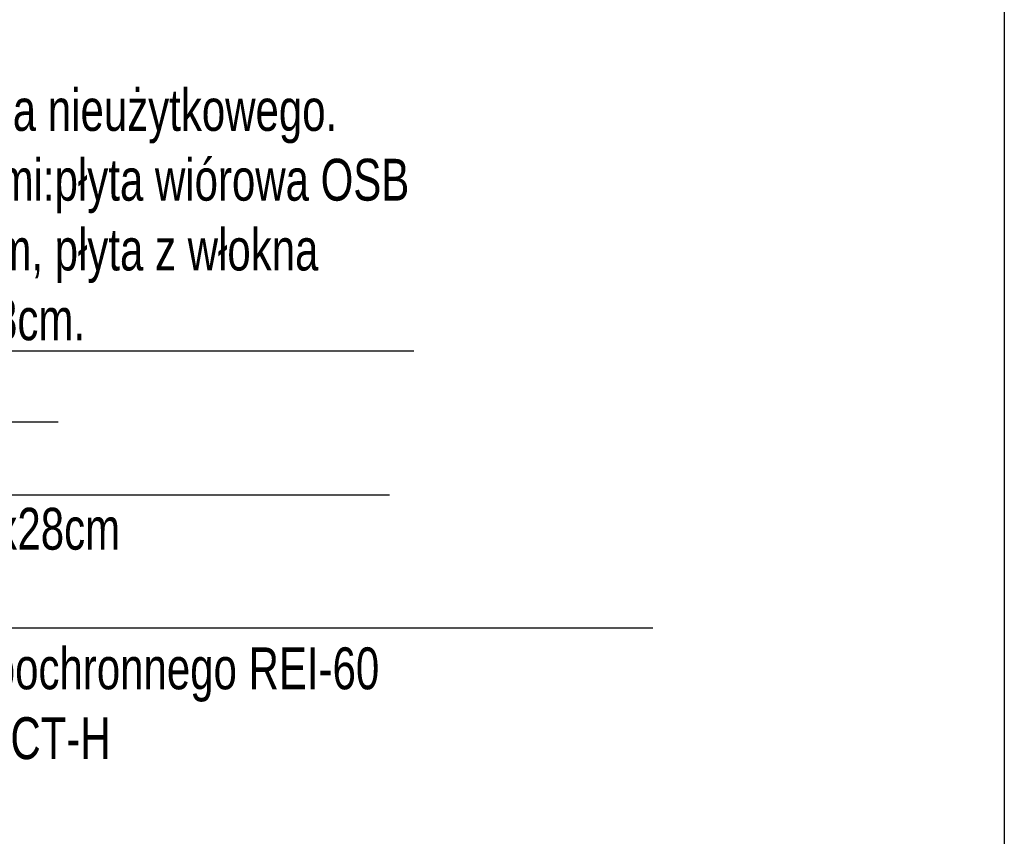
# Model space of a CAD drawing. Header units: millimetres. Extents: x 5545 to 136433, y -146986 to -36607.
# Tile 133 of 159: x 38881 to 39184, y -50416 to -50165. Entities that reach past the tile are written whole.
import ezdxf

# ---------------------------------------------------------------- set-up
doc = ezdxf.new("R2010")
doc.units = ezdxf.units.MM
doc.header["$LTSCALE"] = 8
doc.layers.add('Arc_opisy', color=18, linetype='Continuous')
doc.layers.add('cienk.', color=161, linetype='Continuous', lineweight=15)
doc.layers.add('Standard', color=7, linetype='Continuous', lineweight=25)
doc.styles.add('TXT50', font='bikroms.shx', dxfattribs={"width": 0.75, "height": 10})

# ---------------------------------------------------------------- blocks, each defined once
blk = doc.blocks.new('G$C8C1C8AAF')
at = {"layer": 'Standard', "color": 170, "lineweight": 25, "ltscale": 2}
blk.add_line((4156.38, 2926.26), (4156.38, 0), dxfattribs=at)
blk = doc.blocks.new('G$C1C2C7789')
at = {"layer": 'Arc_opisy', "lineweight": 25, "ltscale": 0.1}
blk.add_blockref('G$C8C1C8AAF', (0, 0), dxfattribs=at)
blk = doc.blocks.new('G$CFA82744B')
at = {"layer": 'Arc_opisy', "color": 1, "lineweight": 25, "ltscale": 0.1}
blk.add_blockref('G$C1C2C7789', (0, 0), dxfattribs=at)

msp = doc.modelspace()

# ---------------------------------------------------------------- linework, layer by layer
at = {"layer": 'Arc_opisy', "color": 250, "lineweight": 25, "ltscale": 0.1}
for p, q in [((38639.038, -50267.017), (39002.184, -50267.017)), ((38637.438, -50288.875), (38892.801, -50288.875)), ((38639.571, -50311.266), (38994.626, -50311.266)), ((38636.905, -50352.182), (39075.66, -50352.182))]:
    msp.add_line(p, q, dxfattribs=at)

# ---------------------------------------------------------------- block references
msp.add_blockref('G$CFA82744B', (35027.343, -52263.923), dxfattribs=at)

# ---------------------------------------------------------------- texts
at = {"layer": 'cienk.', "color": 250, "insert": (38645.528, -50186.527), "char_height": 12.875, "width": 658.89286, "attachment_point": 1, "style": 'TXT50'}
msp.add_mtext('Proj. {\\C7;deski podłogowe gr.32mm poddasza nieużytkowego.\\Plub alternatywa z warstwami akustycznymi:płyta wiórowa OSB \\Pgr.1,8cm, płyta gipsowo-kartonowa 19mm, płyta z włokna \\Pszklanego 2,5 cm płyta wiórowa OSB 1,8cm.\\PProj. folia paropezepuszczalna\\PProj. wełna mineralna twarda gr.20cm\\PProj. belka stropowa drewniana wym.22x28cm\\PProj. folia poliestylenowa\\PProj. system sufitu podwieszanego ognioochronnego REI-60\\P2x1,5cm płyta ognioochronnaPROMATECT-H \\Pna stelarzu systemowym.\\P. \\P \\P}', dxfattribs=at)

doc.saveas('drawing.dxf')
